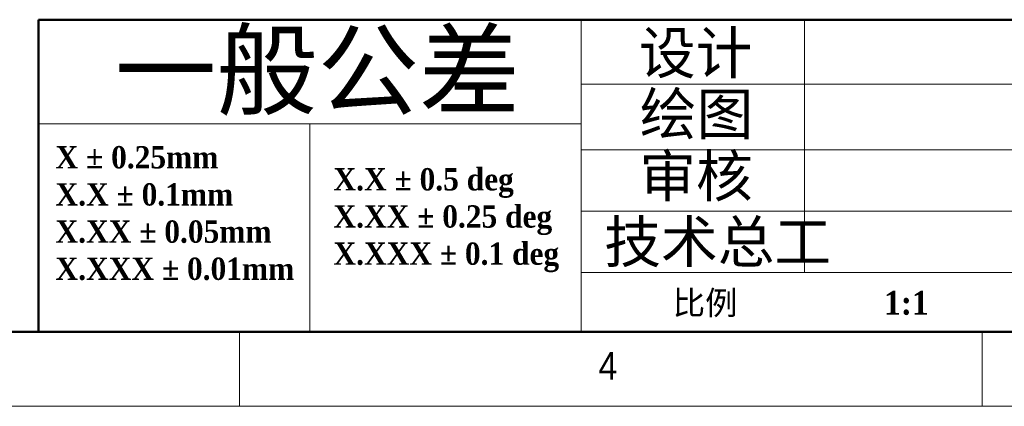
# Model space of a CAD drawing. Header units: millimetres. Extents: x 75 to 6266, y 75 to 4380.
# Tile 13 of 24: x 2178 to 3172, y 75 to 465. Entities that reach past the tile are written whole.
import ezdxf

# ---------------------------------------------------------------- set-up
doc = ezdxf.new("R2010")
doc.units = ezdxf.units.MM
doc.header["$LTSCALE"] = 15
doc.styles.add('SLDTEXTSTYLE1', font='GOTHIC.TTF', dxfattribs={"width": 0.913})
doc.styles.add('SLDTEXTSTYLE2', font='TIMESBD.TTF', dxfattribs={"width": 0.933})
doc.styles.add('SLDTEXTSTYLE4', font='SIMSUN.TTC', dxfattribs={"bigfont": 'bigfont'})

# ---------------------------------------------------------------- blocks, each defined once
blk = doc.blocks.new('SW_NOTE_0_1')
at = {"color": 0, "linetype": 'Continuous', "lineweight": 0, "char_height": 22.5, "attachment_point": 1, "style": 'SLDTEXTSTYLE2'}
for s, insert in [('X.X ± 0.5 deg', (0, 29.67)), ('X.XX ± 0.25 deg', (0, -7.83)), ('X.XXX ± 0.1 deg', (0, -45.33))]:
    blk.add_mtext(s, dxfattribs=dict(at, insert=insert))
blk = doc.blocks.new('SW_NOTE_0_2')
at = {"color": 0, "linetype": 'Continuous', "lineweight": 0, "char_height": 22.5, "attachment_point": 1, "style": 'SLDTEXTSTYLE2'}
for s, insert in [('X ± 0.25mm ', (0, 29.67)), ('X.X ± 0.1mm', (0, -7.83))]:
    blk.add_mtext(s, dxfattribs=dict(at, insert=insert))
blk = doc.blocks.new('SW_NOTE_0_3')
at = {"color": 0, "linetype": 'Continuous', "lineweight": 0, "char_height": 22.5, "attachment_point": 1, "style": 'SLDTEXTSTYLE2'}
for s, insert in [('X.XX ± 0.05mm', (0, 29.67)), ('X.XXX ± 0.01mm', (0, -7.83))]:
    blk.add_mtext(s, dxfattribs=dict(at, insert=insert))

msp = doc.modelspace()

# ---------------------------------------------------------------- linework, layer by layer
at = {"color": 7, "linetype": 'Continuous', "lineweight": 50}
for p, q in [((2197.0424688, 465), (2197.0424688, 150)), ((2197.0424688, 465), (2745, 465)), ((6150, 465), (2745, 465)), ((150, 150), (6150, 150))]:
    msp.add_line(p, q, dxfattribs=at)
at = {"color": 7, "linetype": 'Continuous', "lineweight": 18}
for p, q in [((2745, 465), (2745, 412.5)), ((2745, 360), (2745, 465)), ((2745, 412.5), (2745, 465)), ((2970.3763141, 210.0889768), (2970.3763141, 465)), ((2745, 360), (2745, 412.5)), ((2745, 399.8708693), (4127.7672399, 399.8708693)), ((2745, 360), (2197.0424688, 360)), ((2471.0212344, 360), (2471.0212344, 150)), ((2745, 360), (2745, 150)), ((2745, 333.8238293), (4127.7672399, 333.8238293)), ((2745, 271.9569816), (4127.7672399, 271.9569816)), ((4127.7672399, 210.0889768), (2745, 210.0889768)), ((150, 150), (6150, 150)), ((1845, 150), (6150, 150)), ((2400, 75), (2400, 150)), ((3150, 75), (3150, 150)), ((75, 75), (6225, 75))]:
    msp.add_line(p, q, dxfattribs=at)

# ---------------------------------------------------------------- block references
at = {"color": 7, "linetype": 'Continuous', "lineweight": 0}
for name, p in [('SW_NOTE_0_2', (2214.1287402, 307.8257504)), ('SW_NOTE_0_1', (2494.794456, 285.5851563)), ('SW_NOTE_0_3', (2214.1287402, 232.8257521))]:
    msp.add_blockref(name, p, dxfattribs=at)

# ---------------------------------------------------------------- texts
at = {"color": 7, "linetype": 'Continuous', "lineweight": 0, "attachment_point": 1}
for s, insert, char_height, style in [('一般公差', (2274.1227229, 451.5080346), 75, 'SLDTEXTSTYLE4'), ('设计', (2803.1820185, 452.5793994), 42, 'SLDTEXTSTYLE4'), ('绘图', (2804.0715969, 390.9877618), 42, 'SLDTEXTSTYLE4'), ('审核', (2803.5757654, 328.340271), 42, 'SLDTEXTSTYLE4'), ('技术总工', (2768.2356281, 261.9663677), 42, 'SLDTEXTSTYLE4'), ('比例', (2837.3627133, 191.4117342), 24, 'SLDTEXTSTYLE4'), ('1:1', (3050.7656309, 191.3992879), 24, 'SLDTEXTSTYLE2'), ('4', (2762.5, 129.694659), 27.78125, 'SLDTEXTSTYLE1')]:
    msp.add_mtext(s, dxfattribs=dict(at, insert=insert, char_height=char_height, style=style))

doc.saveas('drawing.dxf')
